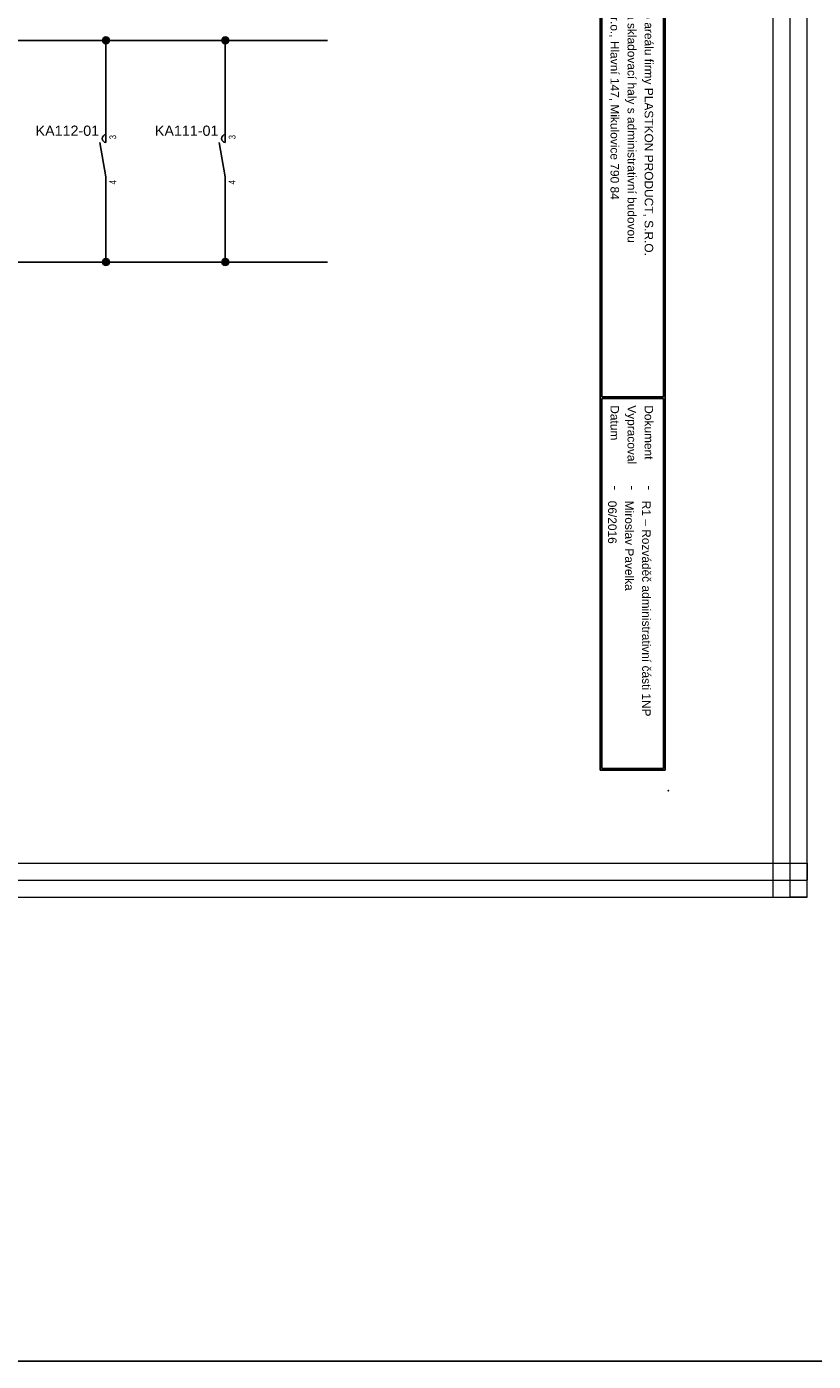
# Model space of a CAD drawing. Extents: x -9683 to -1855, y 4058 to 4698.
# Tile 30 of 50: x -5268 to -5038, y 4058 to 4449. Entities that reach past the tile are written whole.
import ezdxf
from ezdxf.enums import TextEntityAlignment as Align

# ---------------------------------------------------------------- set-up
doc = ezdxf.new("R2010")
doc.units = 0
doc.header["$MEASUREMENT"] = 0
for name, color, linetype in [('1-KRESBA', 7, 'Continuous'), ('__Bílá', 7, 'Continuous'), ('__Vínová 220', 220, 'Continuous')]:
    doc.layers.add(name, color=color, linetype=linetype)
doc.styles.add('Arial', font='arial.ttf')

# ---------------------------------------------------------------- blocks, each defined once
blk = doc.blocks.new('BLK_Razítko_malé_pro_rozváděče')
at = {"layer": '__Bílá'}
for p, q in [((15, -1), (15, -20)), ((15, -1), (294, -1)), ((15.5, -1.5), (15.5, -19.5)), ((15.5, -1.5), (184.5, -1.5)), ((184.5, -1.5), (184.5, -19.5)), ((185, -1.5), (185, -19.5)), ((185, -1.5), (293.5, -1.5)), ((293.5, -19.5), (293.5, -1.5)), ((294, -20), (294, -1)), ((15.5, -19.5), (184.5, -19.5)), ((185, -19.5), (293.5, -19.5)), ((15, -20), (294, -20)), ((15, -405), (15, -419)), ((15, -405), (294, -405)), ((15.5, -405.5), (15.5, -418.5)), ((15.5, -405.5), (194.5, -405.5)), ((194.5, -405.5), (194.5, -418.5)), ((195, -405.5), (195, -418.5)), ((195, -405.5), (293.5, -405.5)), ((293.5, -405.5), (293.5, -418.5)), ((294, -405), (294, -419)), ((15.5, -418.5), (194.5, -418.5)), ((195, -418.5), (293.5, -418.5)), ((15, -419), (294, -419))]:
    blk.add_line(p, q, dxfattribs=at)
for p in [(0, 0), (300, 0), (0, -420), (300, -420)]:
    blk.add_point(p, dxfattribs=at)
at = {"layer": '__Bílá', "style": 'Arial'}
for s, height, p in [('-', 3, (38, -7)), ('Dokument', 2.5, (187, -7)), ('-', 3, (210.5, -7)), ('SO/PS', 2.5, (17.5, -12)), ('-', 3, (38, -12)), ('Vypracoval', 2.5, (187, -12)), ('-', 3, (210.5, -12)), ('Investor', 2.5, (17.5, -17)), ('Datum', 2.5, (187, -17)), ('-', 3, (38, -17)), ('-', 3, (210.5, -17)), ('PVLK PROJECT s.r.o. , Langrova 195/33,  787 01 Šumperk', 2.5, (17.5, -411)), ('Copyright © 2012 PVLK', 2.5, (197, -411)), ('Telefon: 773 836 685, mobil: 777 848 204, e-mail: %%Upavelka@pvlk.cz', 2.5, (17.5, -416)), ('Číslo dokumentu .....', 2.5, (197, -416))]:
    blk.add_text(s, height=height, dxfattribs=at).set_placement(p)
at = {"layer": '__Vínová 220', "char_height": 2.5, "attachment_point": 7, "style": 'Arial'}
for s, insert in [('715 0908', (17.5, -7)), ('Rozšíření výrobního areálu firmy PLASTKON PRODUCT, S.R.O.', (42.5, -7.75)), ('R1 – Rozváděč administrativní části 1NP', (215, -7.75)), ('SO 02 - Novostavba skladovací haly s administrativní budovou', (42.5, -12.75)), ('Miroslav Pavelka', (215, -12.75)), ('Plastkon product, s.r.o., Hlavní 147, Mikulovice 790 84', (42.5, -17.75)), ('06/2016', (215, -17.75))]:
    blk.add_mtext(s, dxfattribs=dict(at, insert=insert))
at = {"layer": '__Vínová 220', "style": 'Arial'}
blk.add_attdef('ČÍSLO', text='', height=4, dxfattribs=at).set_placement((290, -416), align=Align.RIGHT)
blk = doc.blocks.new('Kontakt stykače')
for p, q in [((0, -5), (0, 0)), ((-1.82, -5), (0, -15)), ((0, -15), (0, -20))]:
    blk.add_line(p, q)
blk.add_arc((0.15, -3.8), 1.21, 97.3062, 262.6938)
at = {"style": 'Arial'}
blk.add_attdef('POPIS', text='', height=3, dxfattribs=at).set_placement((-2, -3), align=Align.RIGHT)
at = {"style": 'Arial', "width": 0.8}
blk.add_attdef('NO2', (3, -4), '', height=2, rotation=90, dxfattribs=at)
blk.add_attdef('CO2', text='', height=2, rotation=90, dxfattribs=at).set_placement((3, -16), align=Align.RIGHT)
blk = doc.blocks.new('L0001A01')
h = blk.add_hatch(color=256)
edge = h.paths.add_edge_path()
edge.add_arc((0, 0), 1, 0, 360)
blk.add_circle((0, 0), 1)

msp = doc.modelspace()

# ---------------------------------------------------------------- linework, layer by layer
at = {"layer": '1-KRESBA'}
for p, q in [((-5180, 4445), (-5435, 4445)), ((-5245, 4420), (-5245, 4445)), ((-5210, 4420), (-5210, 4445)), ((-5245, 4420), (-5245, 4425)), ((-5210, 4420), (-5210, 4425)), ((-5245, 4400), (-5245, 4395)), ((-5245, 4380), (-5245, 4400)), ((-5210, 4400), (-5210, 4395)), ((-5210, 4380), (-5210, 4400)), ((-5320, 4380), (-5180, 4380))]:
    msp.add_line(p, q, dxfattribs=at)
at = {"layer": '1-KRESBA', "color": 3}
msp.add_lwpolyline([(-9683.45, 4697.61), (-1855.12, 4697.61), (-1855.12, 4057.66), (-9683.45, 4057.66)], close=True, dxfattribs=at)
at = {"layer": '__Vínová 220', "lineweight": 0}
for p, q in [((-5049.31, 4193.74), (-5049.31, 4559.82)), ((-5044.31, 4193.74), (-5044.31, 4559.82)), ((-5039.31, 4193.74), (-5039.31, 4559.82)), ((-5535.71, 4203.74), (-5039.31, 4203.74)), ((-5039.31, 4203.74), (-5039.31, 4198.74)), ((-5535.71, 4198.74), (-5039.31, 4198.74)), ((-5039.31, 4193.74), (-5039.31, 4198.74)), ((-5535.71, 4193.74), (-5039.31, 4193.74)), ((-5049.31, 4193.74), (-5044.31, 4193.74)), ((-5039.31, 4193.74), (-5044.31, 4193.74))]:
    msp.add_line(p, q, dxfattribs=at)

# ---------------------------------------------------------------- block references
at = {"layer": '1-KRESBA', "rotation": 270}
msp.add_blockref('BLK_Razítko_malé_pro_rozváděče', (-5080, 4525), dxfattribs=at).add_auto_attribs({'ČÍSLO': '22.9'})
at = {"layer": '1-KRESBA', "color": 250, "linetype": 'Continuous'}
for p in [(-5245, 4445), (-5210, 4445), (-5245, 4380), (-5210, 4380)]:
    msp.add_blockref('L0001A01', p, dxfattribs=at)
at = {"layer": '1-KRESBA'}
for p, values in [((-5245, 4420), {'POPIS': 'KA112-01', 'CO2': '4', 'NO2': '3'}), ((-5210, 4420), {'POPIS': 'KA111-01', 'CO2': '4', 'NO2': '3'})]:
    msp.add_blockref('Kontakt stykače', p, dxfattribs=at).add_auto_attribs(values)

doc.saveas('drawing.dxf')
